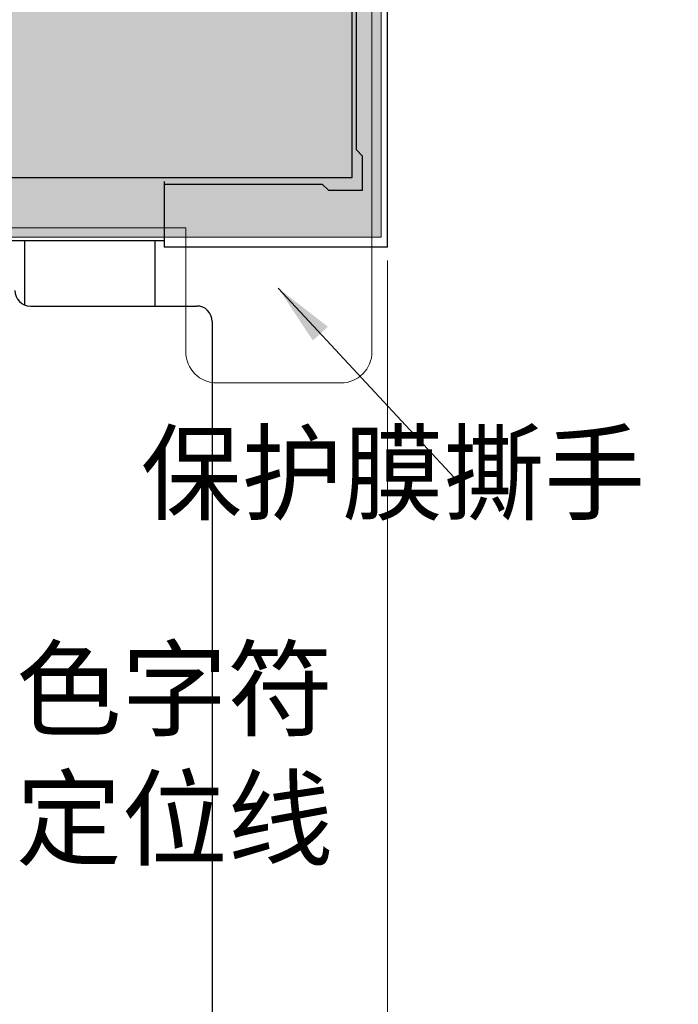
# Model space of a CAD drawing. Header units: millimetres. Extents: x 2436 to 2788, y -3116 to -2823.
# Tile 7 of 12: x 2552 to 2573, y -2983 to -2951. Entities that reach past the tile are written whole.
import ezdxf

# ---------------------------------------------------------------- set-up
doc = ezdxf.new("R2010")
doc.units = ezdxf.units.MM
doc.linetypes.add('CENTER', pattern=[2, 1.25, -0.25, 0.25, -0.25])
doc.layers.add('center', color=1, linetype='CENTER', lineweight=9)
doc.layers.add('DIM', color=3, linetype='Continuous', lineweight=13)
for name, color, linetype in [('Cover Lens 盖板', 6, 'Continuous'), ('fpc1', 40, 'Continuous'), ('housing', 7, 'Continuous'), ('MAIN', 7, 'Continuous'), ('保护膜', 3, 'Continuous'), ('铁框', 190, 'Continuous')]:
    doc.layers.add(name, color=color, linetype=linetype)
doc.styles.add('宋体', font='txt')
doc.dimstyles.new('Lei-标注', dxfattribs={"dimtxt": 2.5, "dimasz": 2, "dimexe": 0.5, "dimexo": 0.3, "dimtad": 1, "dimtxsty": '宋体', "dimcen": 2.5, "dimclrd": 8, "dimclre": 8, "dimclrt": 4, "dimadec": 0, "dimazin": 2, "dimtfac": 1, "dimtmove": 0, "dimatfit": 3, "dimfxl": 1, "dimarcsym": 0})
doc.dimstyles.new('SVA', dxfattribs={"dimscale": 0.7, "dimtxt": 3, "dimasz": 3, "dimexe": 1.25, "dimexo": 0.625, "dimtad": 1, "dimzin": 1, "dimdsep": 46, "dimtxsty": 'Standard', "dimcen": 3, "dimazin": 0, "dimtfac": 1, "dimtmove": 0, "dimatfit": 3, "dimfxl": 1, "dimlwd": 13, "dimlwe": 13, "dimarcsym": 0})

# ---------------------------------------------------------------- blocks, each defined once
blk = doc.blocks.new('*D453')
at = {"layer": 'Defpoints', "color": 0, "transparency": 16777216}
for p in [(2563.899, -2958.133), (2558.249, -3007.933), (2563.899, -3019.575)]:
    blk.add_point(p, dxfattribs=at)
at = {"layer": '铁框', "color": 0, "lineweight": 13, "transparency": 16777216}
for p, q in [((2563.899, -2958.57), (2563.899, -3020.45)), ((2558.249, -3008.37), (2558.249, -3020.45)), ((2560.349, -3019.575), (2561.799, -3019.575)), ((2563.899, -3019.575), (2573.274, -3019.575))]:
    blk.add_line(p, q, dxfattribs=at)
at = {"layer": '铁框', "color": 0, "transparency": 16777216}
for points in [[(2560.349, -3019.225), (2560.349, -3019.925), (2558.249, -3019.575)], [(2561.799, -3019.225), (2561.799, -3019.925), (2563.899, -3019.575)]]:
    blk.add_solid(points, dxfattribs=at)
at = {"layer": '铁框', "color": 3, "transparency": 16777216, "insert": (2569.637, -3018.087), "char_height": 2.1, "attachment_point": 5}
blk.add_mtext('5.65', dxfattribs=at)
blk = doc.blocks.new('ctp')
at = {"layer": 'center'}
h = blk.add_hatch(color=7, dxfattribs=at)
h.dxf.hatch_style = 1
h.paths.add_polyline_path([(2207.121, -3029.313), (2179.991, -3029.313), (2179.991, -3112.713), (2207.121, -3112.713), (2207.121, -3105.503), (2182.191, -3105.503), (2182.191, -3031.163), (2207.121, -3031.163)], flags=17)
h.paths.add_polyline_path([(2234.251, -3029.313), (2207.121, -3029.313), (2207.121, -3031.163), (2232.051, -3031.163), (2232.051, -3105.503), (2207.121, -3105.503), (2207.121, -3112.713), (2228.251, -3112.713), (2228.251, -3113.013), (2234.251, -3113.013)], flags=17)
h.paths.add_polyline_path([(2234.551, -3029.013), (2207.121, -3029.013), (2207.121, -3029.313), (2234.251, -3029.313), (2234.251, -3113.013), (2234.551, -3113.013)])
h.paths.add_polyline_path([(2207.121, -3112.713), (2179.991, -3112.713), (2179.991, -3029.313), (2207.121, -3029.313), (2207.121, -3029.013), (2179.691, -3029.013), (2179.691, -3113.013), (2207.121, -3113.013)])
h.paths.add_polyline_path([(2228.251, -3112.713), (2207.121, -3112.713), (2207.121, -3113.013), (2228.251, -3113.013)], flags=16)
h.paths.add_polyline_path([(2199.451, -3125.532), (2199.451, -3111.27), (2197.951, -3111.27), (2197.951, -3125.532)], flags=9)
at = {"layer": 'Cover Lens 盖板', "lineweight": 5}
blk.add_lwpolyline([(2179.691, -3029.013), (2234.551, -3029.013), (2234.551, -3113.013), (2179.691, -3113.013)], close=True, dxfattribs=at)
at = {"layer": '保护膜', "lineweight": 5}
blk.add_lwpolyline([(2233.251, -3117.713), (2229.251, -3117.713, -0.414214), (2228.251, -3116.713), (2228.251, -3112.713), (2179.991, -3112.713), (2179.991, -3029.313), (2234.251, -3029.313), (2234.251, -3116.713, -0.414214)], format="xyb", close=True, dxfattribs=at)

msp = doc.modelspace()

# ---------------------------------------------------------------- linework, layer by layer
at = {"color": 1}
msp.add_lwpolyline([(2509.789, -2874.563), (2562.749, -2874.563), (2562.749, -2955.903), (2509.789, -2955.903)], close=True, dxfattribs=at)
at = {"layer": 'fpc1'}
for p, q in [((2552.199, -2957.933), (2552.199, -2959.995)), ((2556.399, -2957.933), (2556.399, -2960.033)), ((2556.399, -2957.933), (2556.399, -2960.033)), ((2552.388, -2960.033), (2557.749, -2960.033)), ((2558.249, -2960.533), (2558.249, -2970.833)), ((2558.249, -2960.533), (2558.249, -3007.933))]:
    msp.add_line(p, q, dxfattribs=at)
for centre, start, end in [((2552.388, -2959.533), 180, 270), ((2557.749, -2960.533), 0, 90)]:
    msp.add_arc(centre, 0.5, start, end, dxfattribs=at)
at = {"layer": 'housing'}
for p, q in [((2562.899, -2955.003), (2562.899, -2875.513)), ((2563.899, -2958.133), (2563.899, -2950.163)), ((2563.099, -2955.203), (2562.899, -2955.003)), ((2563.099, -2956.303), (2563.099, -2955.203)), ((2556.699, -2956.023), (2556.699, -2958.133)), ((2561.999, -2956.303), (2563.099, -2956.303)), ((2556.699, -2957.933), (2516.639, -2957.933)), ((2563.899, -2958.133), (2556.699, -2958.133))]:
    msp.add_line(p, q, dxfattribs=at)
at = {"layer": 'MAIN'}
for p, q in [((2556.699, -2956.103), (2561.799, -2956.103)), ((2561.799, -2956.103), (2561.999, -2956.303))]:
    msp.add_line(p, q, dxfattribs=at)

# ---------------------------------------------------------------- block references
at = {"layer": 'center', "color": 0}
msp.add_blockref('ctp', (329.149, 155.201), dxfattribs=at)

# ---------------------------------------------------------------- texts
at = {"layer": 'DIM', "color": 0, "lineweight": 5, "char_height": 2.5, "attachment_point": 1}
for s, width, insert in [('保护膜撕手', 24.81881, (2555.949, -2964.168)), ('{\\fSimSun|b0|i0|c134|p2;丝印白色字符\\P及白色定位线}', 24.5604, (2541.691, -2971.125))]:
    msp.add_mtext_dynamic_manual_height_columns(s, width=width, gutter_width=12.5, heights=[0], dxfattribs=dict(at, insert=insert))

# ---------------------------------------------------------------- dimensions: what is measured, and where the dimension line sits
at = {"layer": '铁框', "color": 0}
dim = msp.add_linear_dim(base=(2563.899, -3019.575), p1=(2558.249, -3007.933), p2=(2563.899, -2958.133), dimstyle='SVA', override={"dimclrt": 3}, dxfattribs=at)
dim.commit()
dim.dimension.update_dxf_attribs({"geometry": '*D453', "text_midpoint": (2569.637, -3018.087)})

# ---------------------------------------------------------------- leaders
at = {"layer": 'DIM', "lineweight": 5}
msp.add_leader([(2560.375, -2959.457), (2566.329, -2965.863)], dimstyle='Lei-标注', dxfattribs=at)

doc.saveas('drawing.dxf')
